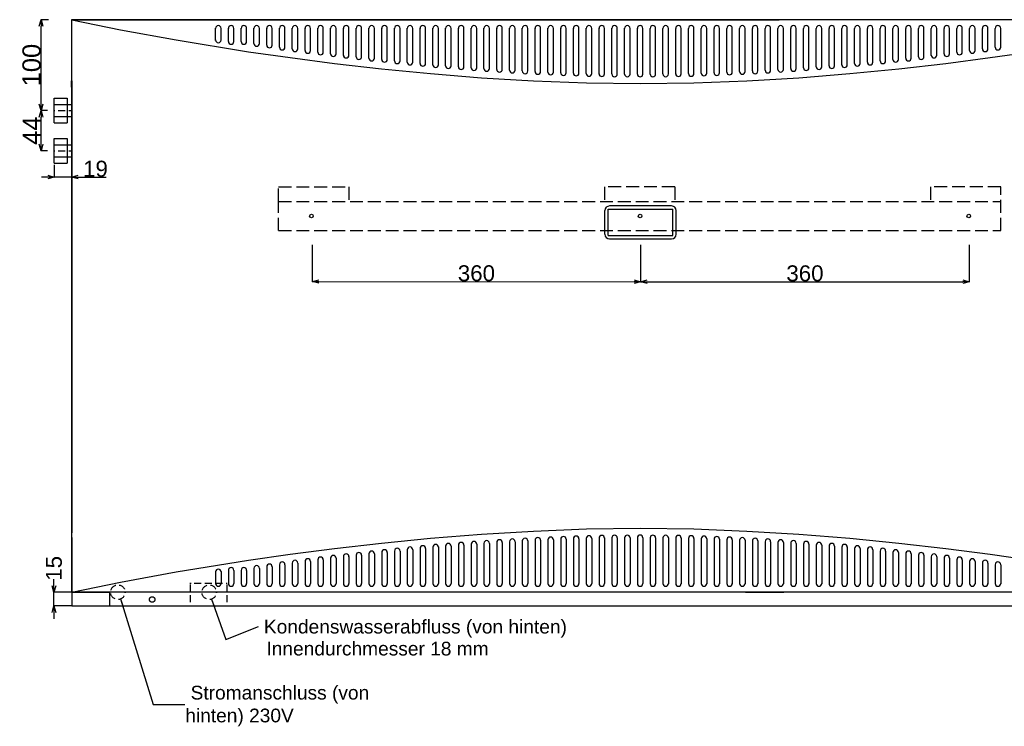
# Model space of a CAD drawing. Extents: x -655 to 3485, y -653 to 2062.
# Tile 3 of 6: x -57 to 1021, y -132 to 642. Entities that reach past the tile are written whole.
import ezdxf

# ---------------------------------------------------------------- set-up
doc = ezdxf.new("R2010")
doc.units = 0
doc.header["$MEASUREMENT"] = 0
doc.linetypes.add('Achse', pattern=[11.5, 0, -4, 7.5, 0])
doc.linetypes.add('Hidden Line', pattern=[19.5611, 14.1111, -5.45])
for name, color, linetype in [('Desky', 7, 'Continuous'), ('Kóty délkové', 7, 'Continuous'), ('Nábytek a zařízení', 7, 'Continuous'), ('Oblouky a kružnice', 7, 'Continuous'), ('Popisky', 7, 'Continuous'), ('Střechy', 7, 'Continuous'), ('Textové bloky', 7, 'Continuous'), ('W_BETON_N2', 7, 'Continuous'), ('W_BETON_N4', 7, 'Continuous'), ('W_VERBLEND_N2', 7, 'Continuous'), ('Zdi', 7, 'Continuous'), ('Čáry', 7, 'Continuous')]:
    doc.layers.add(name, color=color, linetype=linetype)
doc.styles.add('GENERATED_STYLE_1', font='ARIAL.ttf')
doc.styles.get("Standard").update_dxf_attribs({"font": 'txt', "bigfont": 'BIGFONT.SHX'})
doc.dimstyles.new('Dimstyle_32D', dxfattribs={"dimtxt": 17.5, "dimasz": 7.125, "dimexe": 0.18, "dimexo": 0, "dimgap": 0.09, "dimtad": 1, "dimdec": 0, "dimzin": 0, "dimdsep": 46, "dimtxsty": 'GENERATED_STYLE_1', "dimblk": 'ARROWHEAD_3', "dimblk1": 'ARROWHEAD_3', "dimblk2": 'ARROWHEAD_3', "dimcen": 0.09, "dimclrd": 7, "dimclre": 7, "dimclrt": 7, "dimazin": 0, "dimtfac": 1, "dimtdec": 4, "dimtmove": 0, "dimatfit": 0, "dimfxl": 1, "dimtolj": 1, "dimtzin": 0, "dimarcsym": 0})
doc.dimstyles.new('Dimstyle_4D6', dxfattribs={"dimtxt": 17.5, "dimasz": 7.125, "dimexe": 0.18, "dimexo": 0, "dimgap": 0.09, "dimtad": 1, "dimdec": 0, "dimzin": 0, "dimdsep": 46, "dimtxsty": 'GENERATED_STYLE_1', "dimblk": 'ARROWHEAD_3', "dimblk1": 'ARROWHEAD_3', "dimblk2": 'ARROWHEAD_3', "dimcen": 0.09, "dimclrd": 7, "dimclre": 7, "dimclrt": 7, "dimazin": 0, "dimtfac": 1, "dimtdec": 4, "dimtmove": 0, "dimatfit": 0, "dimfxl": 1, "dimtolj": 1, "dimtzin": 0, "dimarcsym": 0})
doc.dimstyles.new('Dimstyle_611', dxfattribs={"dimtxt": 17.5, "dimasz": 7.125, "dimexe": 0.18, "dimexo": 0, "dimgap": 0.09, "dimtad": 1, "dimdec": 0, "dimzin": 0, "dimdsep": 46, "dimtxsty": 'GENERATED_STYLE_1', "dimblk": 'ARROWHEAD_3', "dimblk1": 'ARROWHEAD_3', "dimblk2": 'ARROWHEAD_3', "dimcen": 0.09, "dimclrd": 7, "dimclre": 7, "dimclrt": 7, "dimazin": 0, "dimtfac": 1, "dimtdec": 4, "dimtmove": 0, "dimatfit": 0, "dimfxl": 1, "dimtolj": 1, "dimtzin": 0, "dimarcsym": 0})
doc.dimstyles.new('Dimstyle_822', dxfattribs={"dimtxt": 0.18, "dimasz": 9.12, "dimexe": 0.18, "dimexo": 0.0625, "dimgap": 0.09, "dimtad": 0, "dimtih": 1, "dimtoh": 1, "dimdec": 4, "dimzin": 0, "dimdsep": 46, "dimtxsty": 'Standard', "dimcen": 0.09, "dimadec": 0, "dimazin": 0, "dimtfac": 1, "dimtdec": 4, "dimtmove": 0, "dimatfit": 0, "dimldrblk": 'ARROWHEAD_5', "dimfxl": 1, "dimtolj": 1, "dimtzin": 0, "dimarcsym": 0})
doc.dimstyles.new('Peter', dxfattribs={"dimtxt": 20, "dimasz": 7.125, "dimexe": 0.18, "dimexo": 0, "dimgap": 0.09, "dimtad": 1, "dimdec": 0, "dimzin": 0, "dimdsep": 46, "dimtxsty": 'GENERATED_STYLE_1', "dimblk": 'ARROWHEAD_3', "dimblk1": 'ARROWHEAD_3', "dimblk2": 'ARROWHEAD_3', "dimcen": 0.09, "dimclrd": 7, "dimclre": 7, "dimclrt": 7, "dimazin": 0, "dimtfac": 1, "dimtdec": 4, "dimtmove": 0, "dimatfit": 0, "dimfxl": 1, "dimtolj": 1, "dimtzin": 0, "dimarcsym": 0})

# ---------------------------------------------------------------- blocks, each defined once
blk = doc.blocks.new('SPLINE_1', base_point=(9313.4, 3493.1))
at = {"layer": 'W_VERBLEND_N2', "color": 7, "linetype": 'Continuous'}
blk.add_lwpolyline([(9313.4, 3493.1), (9366.6, 3482.2), (9427.6, 3471), (9507, 3458.1), (9552.4, 3451.6), (9601.1, 3445.3), (9652.5, 3439.4), (9706.3, 3434.1), (9762, 3429.6), (9819.1, 3426.1), (9877.2, 3423.9), (9935.9, 3423.1), (9994.6, 3423.9), (10052.7, 3426.1), (10109.8, 3429.6), (10165.5, 3434.1), (10219.3, 3439.4), (10270.7, 3445.3), (10319.4, 3451.6), (10364.8, 3458.1), (10444.2, 3471), (10505.2, 3482.2), (10558.4, 3493.1)], dxfattribs=at)
blk = doc.blocks.new('SPLINE_3', base_point=(9313.4, 2853.1))
at = {"layer": 'W_VERBLEND_N2', "color": 7, "linetype": 'Continuous'}
blk.add_lwpolyline([(9313.4, 2853.1), (9366.6, 2864.1), (9427.6, 2875.3), (9507, 2888.1), (9552.4, 2894.7), (9601.1, 2901), (9652.5, 2906.9), (9706.3, 2912.2), (9762, 2916.7), (9819.1, 2920.1), (9877.2, 2922.4), (9935.9, 2923.1), (9994.6, 2922.4), (10052.7, 2920.1), (10109.8, 2916.7), (10165.5, 2912.2), (10219.3, 2906.9), (10270.7, 2901), (10319.4, 2894.7), (10364.8, 2888.1), (10444.2, 2875.3), (10505.2, 2864.1), (10558.4, 2853.1)], dxfattribs=at)
blk = doc.blocks.new('ARROWHEAD_3')
at = {"color": 0, "linetype": 'Continuous'}
blk.add_line((0, 0), (-1, 0), dxfattribs=at)
blk.add_lwpolyline([(-1, 0.2679), (0, 0), (-1, -0.2679)], dxfattribs=at)
blk = doc.blocks.new('*D31')
at = {"layer": 'Defpoints', "color": 0}
for p in [(-19.6, 15), (50.5, 15), (0, 0)]:
    blk.add_point(p, dxfattribs=at)
at = {"layer": 'Kóty délkové', "color": 7, "linetype": 'Continuous', "lineweight": -2}
for p, q in [((-19.6, 22.1), (-19.6, 29.3)), ((50.5, 15), (-19.8, 15)), ((-19.6, 0), (-19.6, 15)), ((0, 0), (-19.8, 0)), ((-19.6, 0), (-19.6, -14.2))]:
    blk.add_line(p, q, dxfattribs=at)
at = {"layer": 'Kóty délkové', "color": 7, "lineweight": -2, "xscale": 7.124999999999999, "yscale": 7.124999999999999, "zscale": 7.124999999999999}
for p, rotation in [((-19.6, 15), 269.9999999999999), ((-19.6, 0), 89.99999999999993)]:
    blk.add_blockref('ARROWHEAD_3', p, dxfattribs=dict(at, rotation=rotation))
at = {"layer": 'Kóty délkové', "color": 7, "linetype": 'Continuous', "insert": (-19.6, 41.1), "char_height": 17.5, "attachment_point": 5, "rotation": 90, "style": 'GENERATED_STYLE_1'}
blk.add_mtext('\\A1;15', dxfattribs=at)
blk = doc.blocks.new('ARROWHEAD_5')
at = {"color": 0, "linetype": 'Continuous'}
blk.add_line((0, 0), (-1, 0), dxfattribs=at)
blk.add_solid([(-1, 0.2679), (0, 0), (-1, -0.2679), (-1, 0.2679)], dxfattribs=at)
blk = doc.blocks.new('*D143')
at = {"layer": 'Defpoints', "color": 0}
for p in [(-0.2, 642), (-19.2, 483), (-19.2, 469.7)]:
    blk.add_point(p, dxfattribs=at)
at = {"layer": 'Kóty délkové', "color": 7, "linetype": 'Continuous', "lineweight": -2}
for p, q in [((-0.2, 642), (-0.2, 469.5)), ((-19.2, 483), (-19.2, 469.5)), ((-19.2, 469.7), (-33.4, 469.7)), ((-0.2, 469.7), (-19.2, 469.7)), ((-0.2, 469.7), (37.7, 469.7)), ((-0.2, 469.7), (14.1, 469.7))]:
    blk.add_line(p, q, dxfattribs=at)
at = {"layer": 'Kóty délkové', "color": 7, "lineweight": -2, "xscale": 7.124999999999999, "yscale": 7.124999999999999, "zscale": 7.124999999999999}
blk.add_blockref('ARROWHEAD_3', (-19.2, 469.7), dxfattribs=at)
at = {"layer": 'Kóty délkové', "color": 7, "lineweight": -2, "xscale": 7.124999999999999, "yscale": 7.124999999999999, "zscale": 7.124999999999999, "rotation": 180}
blk.add_blockref('ARROWHEAD_3', (-0.2, 469.7), dxfattribs=at)
at = {"layer": 'Kóty délkové', "color": 7, "linetype": 'Continuous', "insert": (25.9, 478.7), "char_height": 17.5, "attachment_point": 5, "style": 'GENERATED_STYLE_1'}
blk.add_mtext('\\A1;19', dxfattribs=at)
blk = doc.blocks.new('*D144')
at = {"color": 7, "linetype": 'Continuous', "lineweight": -2}
for p, q in [((-25.4, 642), (-33.9, 642)), ((-33.7, 549.7), (-33.7, 634.9)), ((-26.5, 542.5), (-33.9, 542.5))]:
    blk.add_line(p, q, dxfattribs=at)
at = {"layer": 'Defpoints', "color": 0}
for p in [(-33.7, 642), (-25.4, 642), (-26.5, 542.5)]:
    blk.add_point(p, dxfattribs=at)
at = {"color": 7, "lineweight": -2, "xscale": 7.124999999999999, "yscale": 7.124999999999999, "zscale": 7.124999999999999}
for p, rotation in [((-33.7, 642), 90), ((-33.7, 542.5), 270)]:
    blk.add_blockref('ARROWHEAD_3', p, dxfattribs=dict(at, rotation=rotation))
at = {"color": 7, "linetype": 'Continuous', "lineweight": 0, "insert": (-44, 592.3), "char_height": 20, "attachment_point": 5, "rotation": 90, "style": 'GENERATED_STYLE_1'}
blk.add_mtext('\\A1;100', dxfattribs=at)
blk = doc.blocks.new('*D145')
at = {"color": 7, "linetype": 'Continuous', "lineweight": -2}
for p, q in [((-26.5, 542.5), (-33.9, 542.5)), ((-33.7, 505.7), (-33.7, 535.4)), ((-26.7, 498.5), (-33.9, 498.5))]:
    blk.add_line(p, q, dxfattribs=at)
at = {"layer": 'Defpoints', "color": 0}
for p in [(-33.7, 542.5), (-26.5, 542.5), (-26.7, 498.5)]:
    blk.add_point(p, dxfattribs=at)
at = {"color": 7, "lineweight": -2, "xscale": 7.124999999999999, "yscale": 7.124999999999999, "zscale": 7.124999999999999}
for p, rotation in [((-33.7, 542.5), 90), ((-33.7, 498.5), 270)]:
    blk.add_blockref('ARROWHEAD_3', p, dxfattribs=dict(at, rotation=rotation))
at = {"color": 7, "linetype": 'Continuous', "lineweight": 0, "insert": (-43.8, 520.5), "char_height": 20, "attachment_point": 5, "rotation": 90, "style": 'GENERATED_STYLE_1'}
blk.add_mtext('\\A1;44', dxfattribs=at)
blk = doc.blocks.new('*D182')
at = {"layer": 'Defpoints', "color": 0}
for p in [(263.4, 395.6), (623.1, 395.5), (623.1, 355.1)]:
    blk.add_point(p, dxfattribs=at)
at = {"layer": 'Kóty délkové', "color": 7, "linetype": 'Continuous', "lineweight": -2}
for p, q in [((263.4, 395.6), (263.4, 355)), ((623.1, 395.5), (623.1, 354.9)), ((270.5, 355.2), (616, 355.1))]:
    blk.add_line(p, q, dxfattribs=at)
at = {"layer": 'Kóty délkové', "color": 7, "lineweight": -2, "xscale": 7.124999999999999, "yscale": 7.124999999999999, "zscale": 7.124999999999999}
for p, rotation in [((263.4, 355.2), 179.9870579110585), ((623.1, 355.1), 359.9870579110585)]:
    blk.add_blockref('ARROWHEAD_3', p, dxfattribs=dict(at, rotation=rotation))
at = {"layer": 'Kóty délkové', "color": 7, "linetype": 'Continuous', "insert": (443.2, 364.2), "char_height": 17.5, "attachment_point": 5, "rotation": 359.9871, "style": 'GENERATED_STYLE_1'}
blk.add_mtext('\\A1;360', dxfattribs=at)
blk = doc.blocks.new('*D183')
at = {"layer": 'Defpoints', "color": 0}
for p in [(623.1, 395.5), (983, 395.5), (983, 355.1)]:
    blk.add_point(p, dxfattribs=at)
at = {"layer": 'Kóty délkové', "color": 7, "linetype": 'Continuous', "lineweight": -2}
for p, q in [((623.1, 395.5), (623.1, 354.9)), ((983, 395.5), (983, 354.9)), ((630.2, 355.1), (975.9, 355.1))]:
    blk.add_line(p, q, dxfattribs=at)
at = {"layer": 'Kóty délkové', "color": 7, "lineweight": -2, "xscale": 7.124999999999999, "yscale": 7.124999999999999, "zscale": 7.124999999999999, "rotation": 180}
blk.add_blockref('ARROWHEAD_3', (623.1, 355.1), dxfattribs=at)
at = {"layer": 'Kóty délkové', "color": 7, "lineweight": -2, "xscale": 7.124999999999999, "yscale": 7.124999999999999, "zscale": 7.124999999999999}
blk.add_blockref('ARROWHEAD_3', (983, 355.1), dxfattribs=at)
at = {"layer": 'Kóty délkové', "color": 7, "linetype": 'Continuous', "insert": (803.1, 364.1), "char_height": 17.5, "attachment_point": 5, "style": 'GENERATED_STYLE_1'}
blk.add_mtext('\\A1;360', dxfattribs=at)

msp = doc.modelspace()

# ---------------------------------------------------------------- linework, layer by layer
at = {"layer": 'Desky', "color": 7, "linetype": 'Continuous'}
for p, q in [((5, 642), (775, 642)), ((0, 15), (0, 20)), ((0, 15), (41.6, 15)), ((738, 15.1), (780, 15.1))]:
    msp.add_line(p, q, dxfattribs=at)
at = {"layer": 'Nábytek a zařízení', "color": 7, "linetype": 'Continuous'}
for p, q in [((1245, 15.1), (41.6, 15.1)), ((125, 0), (125.4, 0)), ((125.4, 0), (126.5, 0)), ((126.5, 0), (128.3, 0)), ((128.3, 0), (130.8, 0)), ((130.8, 0), (133.9, 0)), ((133.9, 0), (137.5, 0)), ((137.5, 0), (141.4, 0)), ((141.4, 0), (145.7, 0)), ((145.7, 0), (150, 0)), ((150, 0), (154.3, 0)), ((154.3, 0), (158.6, 0)), ((158.6, 0), (162.5, 0)), ((162.5, 0), (166.1, 0)), ((166.1, 0), (169.2, 0)), ((169.2, 0), (171.7, 0)), ((171.7, 0), (173.5, 0)), ((173.5, 0), (174.6, 0)), ((174.6, 0), (175, 0))]:
    msp.add_line(p, q, dxfattribs=at)
at = {"layer": 'Oblouky a kružnice', "color": 8, "linetype": 'Continuous'}
for centre in [(262.5, 427), (622.5, 427), (982.5, 427)]:
    msp.add_circle(centre, 2, dxfattribs=at)
at = {"layer": 'Oblouky a kružnice', "color": 7, "linetype": 'Achse'}
for centre in [(50.5, 15), (150.5, 15)]:
    msp.add_circle(centre, 8, dxfattribs=at)
at = {"layer": 'Střechy', "color": 7, "linetype": 'Continuous'}
for p, q in [((-0.2, 642), (-0.2, 575)), ((780, 642), (0, 642)), ((-0.2, 568), (-0.2, 575))]:
    msp.add_line(p, q, dxfattribs=at)
at = {"layer": 'W_BETON_N2', "color": 7, "linetype": 'Continuous'}
for p, q in [((157.5, 619.3), (157.5, 632.7)), ((163.5, 619.3), (163.5, 632.5)), ((171.5, 618.1), (171.5, 632.7)), ((177.5, 618.1), (177.5, 632.5)), ((185.5, 618.1), (185.5, 632.7)), ((191.5, 618.1), (191.5, 632.5)), ((199.5, 615.9), (199.5, 632.7)), ((205.5, 615.9), (205.5, 632.5)), ((213.5, 614.2), (213.5, 632.7)), ((219.5, 614.2), (219.5, 632.5)), ((227.5, 611.9), (227.5, 632.7)), ((233.5, 611.9), (233.5, 632.5)), ((241.5, 610.1), (241.5, 632.7)), ((247.5, 610.1), (247.5, 632.5)), ((255.5, 608.3), (255.5, 632.7)), ((261.5, 608.3), (261.5, 632.5)), ((269.5, 606.5), (269.5, 632.7)), ((275.5, 606.5), (275.5, 632.5)), ((283.5, 604.7), (283.5, 632.7)), ((289.5, 604.7), (289.5, 632.5)), ((297.5, 602.8), (297.5, 632.7)), ((303.5, 602.8), (303.5, 632.5)), ((311.5, 601.5), (311.5, 632.7)), ((317.5, 601.5), (317.5, 632.5)), ((325.5, 599.9), (325.5, 632.7)), ((331.5, 599.9), (331.5, 632.5)), ((339.5, 598.5), (339.5, 632.7)), ((345.5, 598.5), (345.5, 632.5)), ((353.5, 597), (353.5, 632.7)), ((359.5, 596.9), (359.5, 632.5)), ((367.5, 595.5), (367.5, 632.7)), ((373.5, 595.5), (373.5, 632.5)), ((381.5, 594.1), (381.5, 632.7)), ((387.5, 594.1), (387.5, 632.5)), ((395.5, 592.4), (395.5, 632.7)), ((401.5, 592.4), (401.5, 632.5)), ((409.5, 591.6), (409.5, 632.7)), ((415.5, 591.6), (415.5, 632.5)), ((423.5, 590.5), (423.5, 632.7)), ((429.5, 590.5), (429.5, 632.5)), ((437.5, 589.4), (437.5, 632.7)), ((443.5, 589.4), (443.5, 632.5)), ((451.5, 588.5), (451.5, 632.7)), ((457.5, 588.5), (457.5, 632.5)), ((465.5, 587.6), (465.5, 632.7)), ((471.5, 587.6), (471.5, 632.5)), ((479.5, 586.7), (479.5, 632.7)), ((485.5, 586.7), (485.5, 632.5)), ((493.5, 585.9), (493.5, 632.7)), ((499.5, 585.9), (499.5, 632.5)), ((507.5, 585.2), (507.5, 632.7)), ((513.5, 585.2), (513.5, 632.5)), ((521.5, 584.6), (521.5, 632.7)), ((527.5, 584.6), (527.5, 632.5)), ((535.5, 584), (535.5, 632.7)), ((541.5, 584), (541.5, 632.5)), ((549.5, 583.5), (549.5, 632.7)), ((555.5, 583.5), (555.5, 632.5)), ((563.5, 583.1), (563.5, 632.7)), ((569.5, 583.1), (569.5, 632.5)), ((577.5, 582.4), (577.5, 632.7)), ((583.5, 582.4), (583.5, 632.5)), ((591.5, 582.4), (591.5, 632.7)), ((597.5, 582.4), (597.5, 632.5)), ((605.5, 582.4), (605.5, 632.7)), ((611.5, 582.4), (611.5, 632.5)), ((619.5, 582.4), (619.5, 632.7)), ((625.5, 582.4), (625.5, 632.5)), ((633.5, 582.4), (633.5, 632.5)), ((639.5, 582.4), (639.5, 632.7)), ((647.5, 582.4), (647.5, 632.5)), ((653.5, 582.4), (653.5, 632.7)), ((661.5, 582.4), (661.5, 632.5)), ((667.5, 582.4), (667.5, 632.7)), ((675.5, 583.1), (675.5, 632.5)), ((681.5, 583.1), (681.5, 632.7)), ((689.5, 583.5), (689.5, 632.5)), ((695.5, 583.5), (695.5, 632.7)), ((703.5, 584), (703.5, 632.5)), ((709.5, 584), (709.5, 632.7)), ((717.5, 584.6), (717.5, 632.5)), ((723.5, 584.6), (723.5, 632.7)), ((731.5, 585.2), (731.5, 632.5)), ((737.5, 585.2), (737.5, 632.7)), ((745.5, 585.9), (745.5, 632.5)), ((751.5, 585.9), (751.5, 632.7)), ((759.5, 586.7), (759.5, 632.5)), ((765.5, 586.7), (765.5, 632.7)), ((773.5, 587.6), (773.5, 632.5)), ((779.5, 587.6), (779.5, 632.7)), ((787.5, 588.5), (787.5, 632.5)), ((793.5, 588.5), (793.5, 632.7)), ((801.5, 589.4), (801.5, 632.5)), ((807.5, 589.4), (807.5, 632.7)), ((815.5, 590.5), (815.5, 632.5)), ((821.5, 590.5), (821.5, 632.7)), ((829.5, 591.6), (829.5, 632.5)), ((835.5, 591.6), (835.5, 632.7)), ((843.5, 592.4), (843.5, 632.5)), ((849.5, 592.4), (849.5, 632.7)), ((857.5, 594.1), (857.5, 632.5)), ((863.5, 594.1), (863.5, 632.7)), ((871.5, 595.5), (871.5, 632.5)), ((877.5, 595.5), (877.5, 632.7)), ((885.5, 596.9), (885.5, 632.5)), ((891.5, 597), (891.5, 632.7)), ((899.5, 598.5), (899.5, 632.5)), ((905.5, 598.5), (905.5, 632.7)), ((913.5, 599.9), (913.5, 632.5)), ((919.5, 599.9), (919.5, 632.7)), ((927.5, 601.5), (927.5, 632.5)), ((933.5, 601.5), (933.5, 632.7)), ((941.5, 602.8), (941.5, 632.5)), ((947.5, 602.8), (947.5, 632.7)), ((955.5, 604.7), (955.5, 632.5)), ((961.5, 604.7), (961.5, 632.7)), ((969.5, 606.5), (969.5, 632.5)), ((975.5, 606.5), (975.5, 632.7)), ((983.5, 608.3), (983.5, 632.5)), ((989.5, 608.3), (989.5, 632.7)), ((997.5, 610.1), (997.5, 632.5)), ((1003.5, 610.1), (1003.5, 632.7)), ((1011.5, 611.9), (1011.5, 632.5)), ((1017.5, 611.9), (1017.5, 632.7)), ((584, 407), (584, 433)), ((587.5, 405.5), (587.5, 434.5)), ((587.5, 434.5), (658.5, 434.5)), ((657, 438), (589, 438)), ((658.5, 405.5), (658.5, 434.5)), ((662, 407), (662, 433)), ((587.5, 405.5), (658.5, 405.5)), ((589, 402), (657, 402)), ((409.5, 65.4), (409.5, 24.3)), ((415.5, 65.4), (415.5, 24.5)), ((423.5, 66.5), (423.5, 24.3)), ((429.5, 66.5), (429.5, 24.5)), ((437.5, 67.6), (437.5, 24.3)), ((443.5, 67.6), (443.5, 24.5)), ((451.5, 68.5), (451.5, 24.3)), ((457.5, 68.5), (457.5, 24.5)), ((465.5, 69.4), (465.5, 24.3)), ((471.5, 69.4), (471.5, 24.5)), ((479.5, 70.3), (479.5, 24.3)), ((485.5, 70.3), (485.5, 24.5)), ((493.5, 71.1), (493.5, 24.3)), ((499.5, 71.1), (499.5, 24.5)), ((507.5, 71.8), (507.5, 24.3)), ((513.5, 71.8), (513.5, 24.5)), ((521.5, 72.4), (521.5, 24.3)), ((527.5, 72.4), (527.5, 24.5)), ((535.5, 73), (535.5, 24.3)), ((541.5, 73), (541.5, 24.5)), ((549.5, 73.5), (549.5, 24.3)), ((555.5, 73.5), (555.5, 24.5)), ((563.5, 73.9), (563.5, 24.3)), ((569.5, 73.9), (569.5, 24.5)), ((577.5, 74.6), (577.5, 24.3)), ((583.5, 74.6), (583.5, 24.5)), ((591.5, 74.6), (591.5, 24.3)), ((597.5, 74.6), (597.5, 24.5)), ((605.5, 74.6), (605.5, 24.3)), ((611.5, 74.6), (611.5, 24.5)), ((619.5, 74.6), (619.5, 24.3)), ((625.5, 74.6), (625.5, 24.5)), ((633.5, 74.6), (633.5, 24.5)), ((639.5, 74.6), (639.5, 24.3)), ((647.5, 74.6), (647.5, 24.5)), ((653.5, 74.6), (653.5, 24.3)), ((661.5, 74.6), (661.5, 24.5)), ((667.5, 74.6), (667.5, 24.3)), ((675.5, 73.9), (675.5, 24.5)), ((681.5, 73.9), (681.5, 24.3)), ((689.5, 73.5), (689.5, 24.5)), ((695.5, 73.5), (695.5, 24.3)), ((703.5, 73), (703.5, 24.5)), ((709.5, 73), (709.5, 24.3)), ((717.5, 72.4), (717.5, 24.5)), ((723.5, 72.4), (723.5, 24.3)), ((731.5, 71.8), (731.5, 24.5)), ((737.5, 71.8), (737.5, 24.3)), ((745.5, 71.1), (745.5, 24.5)), ((751.5, 71.1), (751.5, 24.3)), ((759.5, 70.3), (759.5, 24.5)), ((765.5, 70.3), (765.5, 24.3)), ((773.5, 69.4), (773.5, 24.5)), ((779.5, 69.4), (779.5, 24.3)), ((787.5, 68.5), (787.5, 24.5)), ((793.5, 68.5), (793.5, 24.3)), ((801.5, 67.6), (801.5, 24.5)), ((807.5, 67.6), (807.5, 24.3)), ((815.5, 66.5), (815.5, 24.5)), ((821.5, 66.5), (821.5, 24.3)), ((829.5, 65.4), (829.5, 24.5)), ((835.5, 65.4), (835.5, 24.3)), ((297.5, 54.2), (297.5, 24.3)), ((303.5, 54.2), (303.5, 24.5)), ((311.5, 55.5), (311.5, 24.3)), ((317.5, 55.5), (317.5, 24.5)), ((325.5, 57.1), (325.5, 24.3)), ((331.5, 57.1), (331.5, 24.5)), ((339.5, 58.5), (339.5, 24.3)), ((345.5, 58.5), (345.5, 24.5)), ((353.5, 60), (353.5, 24.3)), ((359.5, 60.1), (359.5, 24.5)), ((367.5, 61.5), (367.5, 24.3)), ((373.5, 61.5), (373.5, 24.5)), ((381.5, 62.9), (381.5, 24.3)), ((387.5, 62.9), (387.5, 24.5)), ((395.5, 64.6), (395.5, 24.3)), ((401.5, 64.6), (401.5, 24.5)), ((843.5, 64.6), (843.5, 24.5)), ((849.5, 64.6), (849.5, 24.3)), ((857.5, 62.9), (857.5, 24.5)), ((863.5, 62.9), (863.5, 24.3)), ((871.5, 61.5), (871.5, 24.5)), ((877.5, 61.5), (877.5, 24.3)), ((885.5, 60.1), (885.5, 24.5)), ((891.5, 60), (891.5, 24.3)), ((899.5, 58.5), (899.5, 24.5)), ((905.5, 58.5), (905.5, 24.3)), ((913.5, 57.1), (913.5, 24.5)), ((919.5, 57.1), (919.5, 24.3)), ((927.5, 55.5), (927.5, 24.5)), ((933.5, 55.5), (933.5, 24.3)), ((941.5, 54.2), (941.5, 24.5)), ((947.5, 54.2), (947.5, 24.3)), ((227.5, 45.1), (227.5, 24.3)), ((233.5, 45.1), (233.5, 24.5)), ((241.5, 46.9), (241.5, 24.3)), ((247.5, 46.9), (247.5, 24.5)), ((255.5, 48.7), (255.5, 24.3)), ((261.5, 48.7), (261.5, 24.5)), ((269.5, 50.5), (269.5, 24.3)), ((275.5, 50.5), (275.5, 24.5)), ((283.5, 52.3), (283.5, 24.3)), ((289.5, 52.3), (289.5, 24.5)), ((955.5, 52.3), (955.5, 24.5)), ((961.5, 52.3), (961.5, 24.3)), ((969.5, 50.5), (969.5, 24.5)), ((975.5, 50.5), (975.5, 24.3)), ((983.5, 48.7), (983.5, 24.5)), ((989.5, 48.7), (989.5, 24.3)), ((997.5, 46.9), (997.5, 24.5)), ((1003.5, 46.9), (1003.5, 24.3)), ((1011.5, 45.1), (1011.5, 24.5)), ((1017.5, 45.1), (1017.5, 24.3)), ((157.5, 37.7), (157.5, 24.3)), ((163.5, 37.7), (163.5, 24.5)), ((171.5, 38.9), (171.5, 24.3)), ((177.5, 38.9), (177.5, 24.5)), ((185.5, 38.9), (185.5, 24.3)), ((191.5, 38.9), (191.5, 24.5)), ((199.5, 41.1), (199.5, 24.3)), ((205.5, 41.1), (205.5, 24.5)), ((213.5, 42.8), (213.5, 24.3)), ((219.5, 42.8), (219.5, 24.5))]:
    msp.add_line(p, q, dxfattribs=at)
at = {"layer": 'W_BETON_N4', "color": 7, "linetype": 'Continuous'}
for centre, radius, start, end in [((160.5, 632.5), 3, 0, 180), ((174.5, 632.5), 3, 0, 180), ((188.5, 632.5), 3, 0, 180), ((202.5, 632.5), 3, 0, 180), ((216.5, 632.5), 3, 0, 180), ((230.5, 632.5), 3, 0, 180), ((244.5, 632.5), 3, 0, 180), ((258.5, 632.5), 3, 0, 180), ((272.5, 632.5), 3, 0, 180), ((286.5, 632.5), 3, 0, 180), ((300.5, 632.5), 3, 0, 180), ((314.5, 632.5), 3, 0, 180), ((328.5, 632.5), 3, 0, 180), ((342.5, 632.5), 3, 0, 180), ((356.5, 632.5), 3, 0, 180), ((370.5, 632.5), 3, 0, 180), ((384.5, 632.5), 3, 0, 180), ((398.5, 632.5), 3, 0, 180), ((412.5, 632.5), 3, 0, 180), ((426.5, 632.5), 3, 0, 180), ((440.5, 632.5), 3, 0, 180), ((454.5, 632.5), 3, 0, 180), ((468.5, 632.5), 3, 0, 180), ((482.5, 632.5), 3, 0, 180), ((496.5, 632.5), 3, 0, 180), ((510.5, 632.5), 3, 0, 180), ((524.5, 632.5), 3, 0, 180), ((538.5, 632.5), 3, 0, 180), ((552.5, 632.5), 3, 0, 180), ((566.5, 632.5), 3, 0, 180), ((580.5, 632.5), 3, 0, 180), ((594.5, 632.5), 3, 0, 180), ((608.5, 632.5), 3, 0, 180), ((622.5, 632.5), 3, 0, 180), ((636.5, 632.5), 3, 0, 180), ((650.5, 632.5), 3, 0, 180), ((664.5, 632.5), 3, 0, 180), ((678.5, 632.5), 3, 0, 180), ((692.5, 632.5), 3, 0, 180), ((706.5, 632.5), 3, 0, 180), ((720.5, 632.5), 3, 0, 180), ((734.5, 632.5), 3, 0, 180), ((748.5, 632.5), 3, 0, 180), ((762.5, 632.5), 3, 0, 180), ((776.5, 632.5), 3, 0, 180), ((790.5, 632.5), 3, 0, 180), ((804.5, 632.5), 3, 0, 180), ((818.5, 632.5), 3, 0, 180), ((832.5, 632.5), 3, 0, 180), ((846.5, 632.5), 3, 0, 180), ((860.5, 632.5), 3, 0, 180), ((874.5, 632.5), 3, 0, 180), ((888.5, 632.5), 3, 0, 180), ((902.5, 632.5), 3, 0, 180), ((916.5, 632.5), 3, 0, 180), ((930.5, 632.5), 3, 0, 180), ((944.5, 632.5), 3, 0, 180), ((958.5, 632.5), 3, 0, 180), ((972.5, 632.5), 3, 0, 180), ((986.5, 632.5), 3, 0, 180), ((1000.5, 632.5), 3, 0, 180), ((1014.5, 632.5), 3, 0, 180), ((160.5, 619.8), 3, 180, 0), ((174.5, 618.1), 3, 180, 0), ((188.5, 618.1), 3, 180, 0), ((202.5, 615.9), 3, 180, 0), ((216.5, 614.2), 3, 180, 0), ((230.5, 611.9), 3, 180, 0), ((244.5, 610.1), 3, 180, 0), ((258.5, 608.3), 3, 180, 0), ((272.5, 606.5), 3, 180, 0), ((286.5, 604.7), 3, 180, 0), ((958.5, 604.7), 3, 180, 0), ((972.5, 606.5), 3, 180, 0), ((986.5, 608.3), 3, 180, 0), ((1000.5, 610.1), 3, 180, 0), ((1014.5, 611.9), 3, 180, 0), ((300.5, 603.1), 3, 180, 0), ((314.5, 601.5), 3, 180, 0), ((328.5, 599.9), 3, 180, 0), ((342.5, 598.5), 3, 180, 0), ((356.5, 596.9), 3, 180, 0), ((370.5, 595.5), 3, 180, 0), ((384.5, 594.1), 3, 180, 0), ((860.5, 594.1), 3, 180, 0), ((874.5, 595.5), 3, 180, 0), ((888.5, 596.9), 3, 180, 0), ((902.5, 598.5), 3, 180, 0), ((916.5, 599.9), 3, 180, 0), ((930.5, 601.5), 3, 180, 0), ((944.5, 603.1), 3, 180, 0), ((398.5, 592.7), 3, 180, 0), ((412.5, 591.6), 3, 180, 0), ((426.5, 590.5), 3, 180, 0), ((440.5, 589.4), 3, 180, 0), ((454.5, 588.5), 3, 180, 0), ((468.5, 587.6), 3, 180, 0), ((482.5, 586.7), 3, 180, 0), ((496.5, 585.9), 3, 180, 0), ((510.5, 585.2), 3, 180, 0), ((524.5, 584.6), 3, 180, 0), ((538.5, 584), 3, 180, 0), ((552.5, 583.5), 3, 180, 0), ((566.5, 583.1), 3, 180, 0), ((580.5, 582.8), 3, 180, 0), ((594.5, 582.6), 3, 180, 0), ((608.5, 582.5), 3, 180, 0), ((636.5, 582.5), 3, 180, 0), ((650.5, 582.6), 3, 180, 0), ((664.5, 582.8), 3, 180, 0), ((678.5, 583.1), 3, 180, 0), ((692.5, 583.5), 3, 180, 0), ((706.5, 584), 3, 180, 0), ((720.5, 584.6), 3, 180, 0), ((734.5, 585.2), 3, 180, 0), ((748.5, 585.9), 3, 180, 0), ((762.5, 586.7), 3, 180, 0), ((776.5, 587.6), 3, 180, 0), ((790.5, 588.5), 3, 180, 0), ((804.5, 589.4), 3, 180, 0), ((818.5, 590.5), 3, 180, 0), ((832.5, 591.6), 3, 180, 0), ((846.5, 592.7), 3, 180, 0), ((622.5, 582.4), 3, 180, 0), ((589, 433), 5, 90, 180), ((657, 433), 5, 0, 90), ((589, 407), 5, 180, 270), ((657, 407), 5, 270, 0), ((538.5, 73), 3, 0, 180), ((552.5, 73.5), 3, 0, 180), ((566.5, 73.9), 3, 0, 180), ((580.5, 74.2), 3, 0, 180), ((594.5, 74.4), 3, 0, 180), ((608.5, 74.5), 3, 0, 180), ((622.5, 74.6), 3, 0, 180), ((636.5, 74.5), 3, 0, 180), ((650.5, 74.4), 3, 0, 180), ((664.5, 74.2), 3, 0, 180), ((678.5, 73.9), 3, 0, 180), ((692.5, 73.5), 3, 0, 180), ((706.5, 73), 3, 0, 180), ((384.5, 62.9), 3, 0, 180), ((398.5, 64.3), 3, 0, 180), ((412.5, 65.4), 3, 0, 180), ((426.5, 66.5), 3, 0, 180), ((440.5, 67.6), 3, 0, 180), ((454.5, 68.5), 3, 0, 180), ((468.5, 69.4), 3, 0, 180), ((482.5, 70.3), 3, 0, 180), ((496.5, 71.1), 3, 0, 180), ((510.5, 71.8), 3, 0, 180), ((524.5, 72.4), 3, 0, 180), ((720.5, 72.4), 3, 0, 180), ((734.5, 71.8), 3, 0, 180), ((748.5, 71.1), 3, 0, 180), ((762.5, 70.3), 3, 0, 180), ((776.5, 69.4), 3, 0, 180), ((790.5, 68.5), 3, 0, 180), ((804.5, 67.6), 3, 0, 180), ((818.5, 66.5), 3, 0, 180), ((832.5, 65.4), 3, 0, 180), ((846.5, 64.3), 3, 0, 180), ((860.5, 62.9), 3, 0, 180), ((286.5, 52.3), 3, 0, 180), ((300.5, 53.9), 3, 0, 180), ((314.5, 55.5), 3, 0, 180), ((328.5, 57.1), 3, 0, 180), ((342.5, 58.5), 3, 0, 180), ((356.5, 60.1), 3, 0, 180), ((370.5, 61.5), 3, 0, 180), ((874.5, 61.5), 3, 0, 180), ((888.5, 60.1), 3, 0, 180), ((902.5, 58.5), 3, 0, 180), ((916.5, 57.1), 3, 0, 180), ((930.5, 55.5), 3, 0, 180), ((944.5, 53.9), 3, 0, 180), ((958.5, 52.3), 3, 0, 180), ((202.5, 41.1), 3, 0, 180), ((216.5, 42.8), 3, 0, 180), ((230.5, 45.1), 3, 0, 180), ((244.5, 46.9), 3, 0, 180), ((258.5, 48.7), 3, 0, 180), ((272.5, 50.5), 3, 0, 180), ((972.5, 50.5), 3, 0, 180), ((986.5, 48.7), 3, 0, 180), ((1000.5, 46.9), 3, 0, 180), ((1014.5, 45.1), 3, 0, 180), ((160.5, 37.2), 3, 0, 180), ((174.5, 38.9), 3, 0, 180), ((188.5, 38.9), 3, 0, 180), ((160.5, 24.5), 3, 180, 0), ((174.5, 24.5), 3, 180, 0), ((188.5, 24.5), 3, 180, 0), ((202.5, 24.5), 3, 180, 0), ((216.5, 24.5), 3, 180, 0), ((230.5, 24.5), 3, 180, 0), ((244.5, 24.5), 3, 180, 0), ((258.5, 24.5), 3, 180, 0), ((272.5, 24.5), 3, 180, 0), ((286.5, 24.5), 3, 180, 0), ((300.5, 24.5), 3, 180, 0), ((314.5, 24.5), 3, 180, 0), ((328.5, 24.5), 3, 180, 0), ((342.5, 24.5), 3, 180, 0), ((356.5, 24.5), 3, 180, 0), ((370.5, 24.5), 3, 180, 0), ((384.5, 24.5), 3, 180, 0), ((398.5, 24.5), 3, 180, 0), ((412.5, 24.5), 3, 180, 0), ((426.5, 24.5), 3, 180, 0), ((440.5, 24.5), 3, 180, 0), ((454.5, 24.5), 3, 180, 0), ((468.5, 24.5), 3, 180, 0), ((482.5, 24.5), 3, 180, 0), ((496.5, 24.5), 3, 180, 0), ((510.5, 24.5), 3, 180, 0), ((524.5, 24.5), 3, 180, 0), ((538.5, 24.5), 3, 180, 0), ((552.5, 24.5), 3, 180, 0), ((566.5, 24.5), 3, 180, 0), ((580.5, 24.5), 3, 180, 0), ((594.5, 24.5), 3, 180, 0), ((608.5, 24.5), 3, 180, 0), ((622.5, 24.5), 3, 180, 0), ((636.5, 24.5), 3, 180, 0), ((650.5, 24.5), 3, 180, 0), ((664.5, 24.5), 3, 180, 0), ((678.5, 24.5), 3, 180, 0), ((692.5, 24.5), 3, 180, 0), ((706.5, 24.5), 3, 180, 0), ((720.5, 24.5), 3, 180, 0), ((734.5, 24.5), 3, 180, 0), ((748.5, 24.5), 3, 180, 0), ((762.5, 24.5), 3, 180, 0), ((776.5, 24.5), 3, 180, 0), ((790.5, 24.5), 3, 180, 0), ((804.5, 24.5), 3, 180, 0), ((818.5, 24.5), 3, 180, 0), ((832.5, 24.5), 3, 180, 0), ((846.5, 24.5), 3, 180, 0), ((860.5, 24.5), 3, 180, 0), ((874.5, 24.5), 3, 180, 0), ((888.5, 24.5), 3, 180, 0), ((902.5, 24.5), 3, 180, 0), ((916.5, 24.5), 3, 180, 0), ((930.5, 24.5), 3, 180, 0), ((944.5, 24.5), 3, 180, 0), ((958.5, 24.5), 3, 180, 0), ((972.5, 24.5), 3, 180, 0), ((986.5, 24.5), 3, 180, 0), ((1000.5, 24.5), 3, 180, 0), ((1014.5, 24.5), 3, 180, 0)]:
    msp.add_arc(centre, radius, start, end, dxfattribs=at)
at = {"layer": 'Zdi', "color": 7, "linetype": 'Continuous'}
for p, q in [((4.8, 642), (-0.2, 642)), ((1245, 642), (0, 642)), ((1245, 642), (775, 642)), ((0, 575), (0, 80)), ((0, 20), (0, 567.9)), ((0, 75), (0, 15)), ((0, 15), (0, 0)), ((41.6, 0), (41.6, 15)), ((0, 0), (25, 0)), ((25, 0), (125, 0)), ((85, 7.5), (85.1, 7.8)), ((85, 7.3), (85, 7.5)), ((85, 7), (85, 7.3)), ((85, 6.7), (85, 7)), ((85, 6.5), (85, 6.7)), ((85.1, 6.2), (85, 6.5)), ((85.1, 7.8), (85.2, 8)), ((85.2, 6), (85.1, 6.2)), ((85.2, 8), (85.3, 8.3)), ((85.3, 5.7), (85.2, 6)), ((85.3, 8.3), (85.4, 8.5)), ((85.4, 5.5), (85.3, 5.7)), ((85.4, 8.5), (85.5, 8.7)), ((85.5, 5.3), (85.4, 5.5)), ((85.5, 8.7), (85.7, 8.9)), ((85.7, 5.1), (85.5, 5.3)), ((85.7, 8.9), (85.9, 9.1)), ((85.9, 4.9), (85.7, 5.1)), ((85.9, 9.1), (86.1, 9.3)), ((86.1, 4.7), (85.9, 4.9)), ((86.1, 9.3), (86.3, 9.5)), ((86.3, 4.5), (86.1, 4.7)), ((86.3, 9.5), (86.5, 9.6)), ((86.5, 4.4), (86.3, 4.5)), ((86.5, 9.6), (86.7, 9.7)), ((86.7, 4.3), (86.5, 4.4)), ((86.7, 9.7), (87, 9.8)), ((87, 4.2), (86.7, 4.3)), ((87, 9.8), (87.2, 9.9)), ((87.2, 4.1), (87, 4.2)), ((87.2, 9.9), (87.5, 10)), ((87.5, 4), (87.2, 4.1)), ((87.5, 10), (87.7, 10)), ((87.7, 4), (87.5, 4)), ((87.7, 10), (88, 10)), ((88, 4), (87.7, 4)), ((88, 10), (88.3, 10)), ((88.3, 4), (88, 4)), ((88.3, 10), (88.5, 10)), ((88.5, 4), (88.3, 4)), ((88.5, 10), (88.8, 9.9)), ((88.8, 4.1), (88.5, 4)), ((88.8, 9.9), (89, 9.8)), ((89, 4.2), (88.8, 4.1)), ((89, 9.8), (89.3, 9.7)), ((89.3, 4.3), (89, 4.2)), ((89.3, 9.7), (89.5, 9.6)), ((89.5, 4.4), (89.3, 4.3)), ((89.5, 9.6), (89.7, 9.5)), ((89.7, 4.5), (89.5, 4.4)), ((89.7, 9.5), (89.9, 9.3)), ((89.9, 4.7), (89.7, 4.5)), ((89.9, 9.3), (90.1, 9.1)), ((90.1, 4.9), (89.9, 4.7)), ((90.1, 9.1), (90.3, 8.9)), ((90.3, 5.1), (90.1, 4.9)), ((90.3, 8.9), (90.5, 8.7)), ((90.5, 5.3), (90.3, 5.1)), ((90.5, 8.7), (90.6, 8.5)), ((90.6, 5.5), (90.5, 5.3)), ((90.6, 8.5), (90.7, 8.3)), ((90.7, 5.7), (90.6, 5.5)), ((90.7, 8.3), (90.8, 8)), ((90.8, 6), (90.7, 5.7)), ((90.8, 8), (90.9, 7.8)), ((90.9, 6.2), (90.8, 6)), ((90.9, 7.8), (91, 7.5)), ((91, 6.5), (90.9, 6.2)), ((91, 7.5), (91, 7.3)), ((91, 7.3), (91, 7)), ((91, 7), (91, 6.7)), ((91, 6.7), (91, 6.5)), ((175, 0), (1220, 0))]:
    msp.add_line(p, q, dxfattribs=at)
at = {"layer": 'Čáry', "color": 1, "linetype": 'Continuous'}
for p, q in [((-19.2, 529), (-19.2, 556)), ((-19.2, 556), (-5.2, 556)), ((-5.2, 556), (-5.2, 529)), ((-19.2, 549), (-0.2, 549)), ((-19.2, 536), (-0.2, 536)), ((-19.2, 529), (-5.2, 529)), ((-19.2, 485), (-19.2, 512)), ((-19.2, 512), (-5.2, 512)), ((-5.2, 512), (-5.2, 485)), ((-19.2, 505), (-0.2, 505)), ((-19.2, 492), (-0.2, 492)), ((-19.2, 485), (-5.2, 485))]:
    msp.add_line(p, q, dxfattribs=at)
at = {"layer": 'Čáry', "color": 1, "linetype": 'Achse'}
for p, q in [((-19.2, 542.5), (-0.2, 542.5)), ((-19.2, 498.5), (-0.2, 498.5))]:
    msp.add_line(p, q, dxfattribs=at)
at = {"layer": 'Čáry', "color": 7, "linetype": 'Hidden Line'}
for p, q in [((226.5, 443), (226.5, 459)), ((226.5, 459), (303.5, 459)), ((303.5, 459), (303.5, 443)), ((660.5, 459), (583.5, 459)), ((583.5, 459), (583.5, 443)), ((660.5, 459), (660.5, 443)), ((1017.5, 459), (940.5, 459)), ((940.5, 459), (940.5, 443)), ((1017.5, 411), (1017.5, 459)), ((226.5, 411), (226.5, 443)), ((226.5, 443), (1017.5, 443)), ((226.5, 411), (1017.5, 411))]:
    msp.add_line(p, q, dxfattribs=at)
at = {"layer": 'Čáry', "color": 7, "linetype": 'Achse'}
for p, q in [((130, 0), (130, 25)), ((130, 25), (170, 25)), ((170, 0), (170, 25))]:
    msp.add_line(p, q, dxfattribs=at)

# ---------------------------------------------------------------- block references
at = {"layer": 'W_VERBLEND_N2', "color": 7, "linetype": 'Continuous'}
for name, p in [('SPLINE_1', (0, 642)), ('SPLINE_3', (0, 15))]:
    msp.add_blockref(name, p, dxfattribs=at)

# ---------------------------------------------------------------- texts
at = {"layer": 'Popisky', "color": 7, "char_height": 15, "attachment_point": 4, "style": 'GENERATED_STYLE_1'}
for s, insert, width in [('{ Kondenswasserabfluss (von hinten)}', (204.6, -25), 389.667), ('{ Stromanschluss (von hinten) 230V}', (124.3, -109.8), 268.897)]:
    msp.add_mtext(s, dxfattribs=dict(at, insert=insert, width=width))
at = {"layer": 'Textové bloky', "color": 7, "insert": (213.2, -39.3), "char_height": 15, "width": 612.526, "attachment_point": 1, "style": 'GENERATED_STYLE_1'}
msp.add_mtext('{Innendurchmesser 18 mm}', dxfattribs=at)

# ---------------------------------------------------------------- dimensions: what is measured, and where the dimension line sits
at = {"linetype": 'Continuous', "lineweight": 0}
for base, p1, p2, picture, middle in [((-33.6880688, 642.0285579), (-26.5333798, 542.5285579), (-25.4490197, 642.0285579), '*D144', (-43.9880688, 592.2785579)), ((-33.7, 542.5), (-26.7, 498.5), (-26.5, 542.5), '*D145', (-43.8, 520.5))]:
    dim = msp.add_linear_dim(base=base, p1=p1, p2=p2, angle=90, dimstyle='Peter', dxfattribs=at)
    dim.commit()
    dim.dimension.update_dxf_attribs({"geometry": picture, "text_midpoint": middle})
at = {"layer": 'Kóty délkové', "color": 7, "linetype": 'Continuous'}
dim = msp.add_linear_dim(base=(-19.2, 469.7), p1=(-0.2, 642), p2=(-19.2, 483), angle=180, dimstyle='Dimstyle_4D6', dxfattribs=at)
dim.commit()
dim.dimension.update_dxf_attribs({"geometry": '*D143', "text_midpoint": (25.9, 469.7), "dimtype": 160})
for p1, p2, picture, middle in [((263.4, 395.6), (623.1, 395.5), '*D182', (443.2, 364.2)), ((623.1, 395.5), (983, 395.5), '*D183', (803.1, 364.1))]:
    dim = msp.add_aligned_dim(p1=p1, p2=p2, distance=-40.4, dimstyle='Dimstyle_32D', dxfattribs=at)
    dim.commit()
    dim.dimension.update_dxf_attribs({"geometry": picture, "text_midpoint": middle})
dim = msp.add_linear_dim(base=(-19.6, 15), p1=(0, 0), p2=(50.5, 15), angle=90, dimstyle='Dimstyle_611', dxfattribs=at)
dim.commit()
dim.dimension.update_dxf_attribs({"geometry": '*D31', "text_midpoint": (-19.6, 41.1), "text_rotation": 90})

# ---------------------------------------------------------------- leaders
at = {"layer": 'Popisky', "color": 7, "linetype": 'Continuous'}
for points in [[(53.4, 7.6), (89.1, -107.9), (123.8, -107.9)], [(153.1, 7.3), (168.6, -36.7), (204.4, -22.5)]]:
    msp.add_leader(points, dimstyle='Dimstyle_822', dxfattribs=at)

doc.saveas('drawing.dxf')
